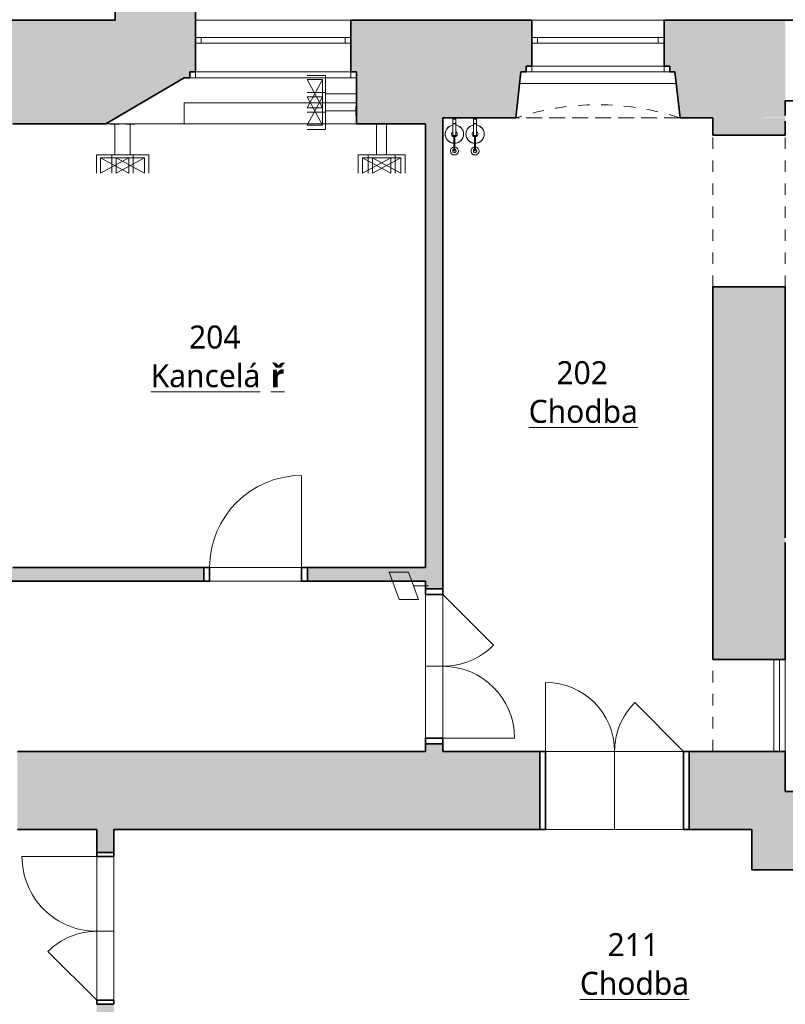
# Model space of a CAD drawing. Header units: metres. Extents: x -0.2 to 44.7, y -1.3 to 28.
# Tile 3 of 17: x 4.6 to 11.3, y 6.2 to 14.8. Entities that reach past the tile are written whole.
import ezdxf

# ---------------------------------------------------------------- set-up
doc = ezdxf.new("R2010")
doc.units = ezdxf.units.M
doc.linetypes.add('AV - Cerch_ 1 tecka 4mm', pattern=[0.006, 0.004, -0.001, 0, -0.001])
doc.layers.add('AV-MISTNOSTI', color=5, linetype='Continuous', lineweight=5, true_color=0x0000ff)
doc.layers.add('AV-TEXTY', color=5, linetype='Continuous', lineweight=13, true_color=0x0000ff)
doc.layers.add('AV-SRAFY', color=7, linetype='Continuous', lineweight=35)
doc.layers.add('AV-STAVBA', color=7, linetype='Continuous', lineweight=18)
doc.styles.add('Trebuchet MS_B', font='trebuc.ttf', dxfattribs={"height": 0.2})

# ---------------------------------------------------------------- blocks, each defined once
blk = doc.blocks.new('DO_2-L_Obl__členěné_222 - 1250x2750-981085-2NP')
at = {"layer": 'AV-STAVBA', "color": 254, "true_color": 0xcccccc}
for p, q in [((0.625, 0.57), (0.625, -0.055)), ((-0.625, -0.055), (-0.1831, 0.3869)), ((-0.625, -0.055), (0.625, -0.055)), ((-0.625, -0.205), (-0.625, -0.055)), ((0, -0.055), (0, -0.205)), ((0.625, -0.205), (0.625, -0.055)), ((-0.675, -0.205), (-0.625, -0.205)), ((-0.625, -0.205), (0.625, -0.205)), ((0.625, -0.205), (0.675, -0.205))]:
    blk.add_line(p, q, dxfattribs=at)
at = {"layer": 'AV-STAVBA', "color": 254, "lineweight": 35, "true_color": 0xcccccc}
for p, q in [((-0.625, -0.055), (-0.675, -0.055)), ((-0.675, -0.055), (-0.675, -0.205)), ((-0.625, -0.205), (-0.625, -0.055)), ((0.675, -0.055), (0.625, -0.055)), ((0.625, -0.055), (0.625, -0.205)), ((0.675, -0.205), (0.675, -0.055)), ((-0.675, -0.205), (-0.625, -0.205)), ((0.625, -0.205), (0.675, -0.205))]:
    blk.add_line(p, q, dxfattribs=at)
at = {"layer": 'AV-STAVBA', "color": 254, "linetype": 'AV - Cerch_ 1 tecka 4mm', "true_color": 0xcccccc}
for p, q in [((-0.625, -0.055), (0.625, -0.055)), ((-0.675, -0.205), (0.675, -0.205)), ((-0.625, -0.205), (0.625, -0.205))]:
    blk.add_line(p, q, dxfattribs=at)
at = {"layer": 'AV-STAVBA', "color": 254, "true_color": 0xcccccc}
for centre, start, end in [((0.625, -0.055), 90, 180), ((-0.625, -0.055), 360, 45)]:
    blk.add_arc(centre, 0.625, start, end, dxfattribs=at)
blk = doc.blocks.new('DO_1-L_Obl__členěné_1111 - 800x2020_100-969883-2NP')
at = {"layer": 'AV-STAVBA', "color": 254, "true_color": 0xcccccc}
for p, q in [((0.4, 0.73), (0.4, -0.07)), ((-0.4, -0.07), (0.4, -0.07)), ((-0.4, -0.19), (-0.4, -0.07)), ((0.4, -0.19), (0.4, -0.07)), ((0.4, -0.07), (0.4, -0.19)), ((-0.45, -0.19), (-0.4, -0.19)), ((-0.4, -0.19), (0.4, -0.19)), ((0.4, -0.19), (0.45, -0.19))]:
    blk.add_line(p, q, dxfattribs=at)
at = {"layer": 'AV-STAVBA', "color": 254, "lineweight": 35, "true_color": 0xcccccc}
for p, q in [((-0.4, -0.07), (-0.45, -0.07)), ((-0.45, -0.07), (-0.45, -0.19)), ((-0.4, -0.19), (-0.4, -0.07)), ((0.45, -0.07), (0.4, -0.07)), ((0.4, -0.07), (0.4, -0.19)), ((0.45, -0.19), (0.45, -0.07)), ((-0.45, -0.19), (-0.4, -0.19)), ((0.4, -0.19), (0.45, -0.19))]:
    blk.add_line(p, q, dxfattribs=at)
at = {"layer": 'AV-STAVBA', "color": 254, "linetype": 'AV - Cerch_ 1 tecka 4mm', "true_color": 0xcccccc}
for p, q in [((-0.4, -0.07), (0.4, -0.07)), ((-0.45, -0.19), (0.45, -0.19)), ((-0.4, -0.19), (0.4, -0.19))]:
    blk.add_line(p, q, dxfattribs=at)
at = {"layer": 'AV-STAVBA', "color": 254, "true_color": 0xcccccc}
blk.add_arc((0.4, -0.07), 0.8, 90, 180, dxfattribs=at)
blk = doc.blocks.new('GM_Otvor_obdélníkový - 1320x2800-981965-2NP')
at = {"layer": 'AV-STAVBA', "color": 254, "linetype": 'AV - Cerch_ 1 tecka 4mm', "lineweight": 13, "true_color": 0xcccccc}
for p, q in [((-0.66, 0.315), (0.66, 0.315)), ((-0.66, -0.315), (0.66, -0.315)), ((-0.66, -0.315), (0.66, -0.315))]:
    blk.add_line(p, q, dxfattribs=at)
blk = doc.blocks.new('GM_Otvor_obdélníkový - 800x2650-982090-2NP')
at = {"layer": 'AV-STAVBA', "color": 254, "linetype": 'AV - Cerch_ 1 tecka 4mm', "lineweight": 13, "true_color": 0xcccccc}
for p, q in [((-0.4, 0.315), (0.4, 0.315)), ((-0.4, -0.315), (0.4, -0.315)), ((-0.4, -0.315), (0.4, -0.315))]:
    blk.add_line(p, q, dxfattribs=at)
blk = doc.blocks.new('DO_2-P_Obl__členěné_222 - 1200x2700_zdobné-984504-2NP')
at = {"layer": 'AV-STAVBA', "color": 254, "true_color": 0xcccccc}
for p, q in [((-0.6, 0.81), (-0.6, 0.21)), ((0.6, 0.21), (0.1757, 0.6343)), ((-0.6, 0.21), (0.6, 0.21)), ((-0.6, -0.47), (-0.6, 0.21)), ((0, 0.21), (0, -0.47)), ((0.6, -0.47), (0.6, 0.21)), ((-0.65, -0.47), (-0.6, -0.47)), ((-0.6, -0.47), (0.6, -0.47)), ((0.6, -0.47), (0.65, -0.47))]:
    blk.add_line(p, q, dxfattribs=at)
at = {"layer": 'AV-STAVBA', "color": 254, "lineweight": 35, "true_color": 0xcccccc}
for p, q in [((-0.6, 0.21), (-0.65, 0.21)), ((-0.65, 0.21), (-0.65, -0.47)), ((-0.6, -0.47), (-0.6, 0.21)), ((0.65, 0.21), (0.6, 0.21)), ((0.6, 0.21), (0.6, -0.47)), ((0.65, -0.47), (0.65, 0.21)), ((-0.65, -0.47), (-0.6, -0.47)), ((0.6, -0.47), (0.65, -0.47))]:
    blk.add_line(p, q, dxfattribs=at)
at = {"layer": 'AV-STAVBA', "color": 254, "linetype": 'AV - Cerch_ 1 tecka 4mm', "true_color": 0xcccccc}
for p, q in [((-0.6, 0.21), (0.6, 0.21)), ((-0.65, -0.47), (0.65, -0.47)), ((-0.6, -0.47), (0.6, -0.47))]:
    blk.add_line(p, q, dxfattribs=at)
at = {"layer": 'AV-STAVBA', "color": 254, "true_color": 0xcccccc}
for centre, start, end in [((-0.6, 0.21), 360, 90), ((0.6, 0.21), 135, 180)]:
    blk.add_arc(centre, 0.6, start, end, dxfattribs=at)
blk = doc.blocks.new('DO_2-L_Ocel_ - 1250x1970-985152-2NP')
at = {"layer": 'AV-STAVBA', "color": 254, "true_color": 0xcccccc}
for p, q in [((0.65, 0.7249), (0.65, 0.075)), ((-0.6, 0.075), (-0.1757, 0.4993)), ((-0.635, 0.075), (-0.635, -0.075)), ((-0.6, 0.075), (0.65, 0.075)), ((0, 0.075), (0, -0.075)), ((0.685, 0.075), (0.685, -0.075)), ((-0.6, -0.075), (0.65, -0.075))]:
    blk.add_line(p, q, dxfattribs=at)
at = {"layer": 'AV-STAVBA', "color": 254, "lineweight": 35, "true_color": 0xcccccc}
for p, q in [((-0.6, 0.075), (-0.635, 0.075)), ((-0.635, 0.075), (-0.635, -0.075)), ((-0.6, -0.075), (-0.6, 0.075)), ((0.685, 0.075), (0.65, 0.075)), ((0.65, 0.075), (0.65, -0.075)), ((0.685, -0.075), (0.685, 0.075)), ((-0.635, -0.075), (-0.6, -0.075)), ((0.65, -0.075), (0.685, -0.075))]:
    blk.add_line(p, q, dxfattribs=at)
at = {"layer": 'AV-STAVBA', "color": 254, "linetype": 'AV - Cerch_ 1 tecka 4mm', "true_color": 0xcccccc}
for p, q in [((-0.635, 0.075), (0.685, 0.075)), ((-0.6, 0.075), (0.65, 0.075)), ((-0.635, -0.075), (0.685, -0.075)), ((-0.6, -0.075), (0.65, -0.075))]:
    blk.add_line(p, q, dxfattribs=at)
at = {"layer": 'AV-STAVBA', "color": 254, "true_color": 0xcccccc}
for centre, radius, start, end in [((0.6499, 0.075), 0.6499, 89.9951, 180), ((-0.6, 0.075), 0.6, 360, 45)]:
    blk.add_arc(centre, radius, start, end, dxfattribs=at)
blk = doc.blocks.new('WI_2-2_dvojité s příčlemi_bez středního sloupku - 1150x2350-1158680-2NP')
at = {"layer": 'AV-STAVBA', "color": 254, "linetype": 'AV - Cerch_ 1 tecka 4mm', "lineweight": 13, "true_color": 0xcccccc}
for p, q in [((-0.575, 0.425), (0.575, 0.425)), ((-0.625, -0.425), (0.625, -0.425))]:
    blk.add_line(p, q, dxfattribs=at)
at = {"layer": 'AV-STAVBA', "color": 254, "true_color": 0xcccccc}
for p, q in [((-0.575, 0.225), (-0.575, 0.275)), ((-0.575, 0.275), (0.575, 0.275)), ((-0.525, 0.225), (-0.525, 0.275)), ((0.525, 0.225), (0.525, 0.275)), ((0.575, 0.225), (0.575, 0.275)), ((-0.575, 0.225), (0.575, 0.225)), ((-0.625, 0.025), (-0.625, -0.025)), ((-0.625, 0.025), (0.625, 0.025)), ((-0.575, 0.025), (-0.575, -0.025)), ((0.575, 0.025), (0.575, -0.025)), ((0.625, 0.025), (0.625, -0.025)), ((-0.625, -0.025), (0.625, -0.025))]:
    blk.add_line(p, q, dxfattribs=at)
blk = doc.blocks.new('GM_Nika se zkoseným ostěním a klenutým nadpražím - 1000x1500-1158163-2NP')
at = {"layer": 'AV-STAVBA', "color": 254, "linetype": 'AV - Cerch_ 1 tecka 4mm', "lineweight": 13, "true_color": 0xcccccc}
for p, q in [((0.67, 0.425), (-0.67, 0.425)), ((0.715, -0.425), (-0.715, -0.425))]:
    blk.add_line(p, q, dxfattribs=at)
blk.add_arc((0, -2.6053), 2.2945, 71.84343, 108.15657, dxfattribs=at)
blk = doc.blocks.new('GM_Nika_zkosené ostění - 1362_5x-1160296-2NP')
at = {"layer": 'AV-STAVBA', "color": 254, "linetype": 'AV - Cerch_ 1 tecka 4mm', "lineweight": 13, "true_color": 0xcccccc}
blk.add_line((-0.59, 0.425), (0.84, 0.425), dxfattribs=at)
blk = doc.blocks.new('WI_2-2_dvojité s příčlemi_bez středního sloupku - 1350x2350-1164986-2NP')
at = {"layer": 'AV-STAVBA', "color": 254, "linetype": 'AV - Cerch_ 1 tecka 4mm', "lineweight": 13, "true_color": 0xcccccc}
for p, q in [((-0.675, 0.45), (0.675, 0.45)), ((-0.725, -0.45), (0.725, -0.45))]:
    blk.add_line(p, q, dxfattribs=at)
at = {"layer": 'AV-STAVBA', "color": 254, "true_color": 0xcccccc}
for p, q in [((-0.675, 0.25), (-0.675, 0.3)), ((-0.675, 0.3), (0.675, 0.3)), ((-0.625, 0.25), (-0.625, 0.3)), ((0.625, 0.25), (0.625, 0.3)), ((0.675, 0.25), (0.675, 0.3)), ((-0.675, 0.25), (0.675, 0.25)), ((-0.725, 0), (-0.725, -0.05)), ((-0.725, 0), (0.725, 0)), ((-0.725, -0.05), (0.725, -0.05)), ((-0.675, 0), (-0.675, -0.05)), ((0.675, 0), (0.675, -0.05)), ((0.725, 0), (0.725, -0.05))]:
    blk.add_line(p, q, dxfattribs=at)
blk = doc.blocks.new('GM_Nika_zkosené ostění_jednostranné - 1500x3350-1167878-2NP')
at = {"layer": 'AV-STAVBA', "color": 254, "linetype": 'AV - Cerch_ 1 tecka 4mm', "lineweight": 13, "true_color": 0xcccccc}
blk.add_line((-1.305, -0.45), (1.225, -0.45), dxfattribs=at)
blk = doc.blocks.new('Railing - Railing-1425603-2NP')
at = {"layer": 'AV-STAVBA', "color": 254, "true_color": 0xcccccc}
for p, q in [((11.1848, 9.1882), (11.1848, 8.3882)), ((11.2348, 8.3882), (11.2348, 9.1882))]:
    blk.add_line(p, q, dxfattribs=at)
blk = doc.blocks.new('GM_Nika_obdélníková - 1500x900-1515694-2NP')
at = {"layer": 'AV-STAVBA', "color": 254, "linetype": 'AV - Cerch_ 1 tecka 4mm', "true_color": 0xcccccc}
blk.add_line((-0.75, 0.45), (0.75, 0.45), dxfattribs=at)
blk = doc.blocks.new('GM_Hasicí přístroj - Hasici pristroj-V2-2NP')
at = {"layer": 'AV-STAVBA', "color": 254, "lineweight": 13, "true_color": 0xcccccc}
for p, q in [((-0.0421, 0.0036), (-0.1007, 0.0036)), ((-0.0421, 0.0111), (0.0579, 0.0111)), ((-0.0421, 0.0111), (-0.0421, -0.0139)), ((0.0579, 0.0111), (0.0605, 0.0111)), ((0.0579, 0.0111), (0.0579, -0.0139)), ((0.0605, 0.0111), (0.0979, 0.0111)), ((0.0605, 0.0111), (0.0605, -0.0139)), ((0.0979, 0.0111), (0.0979, -0.0139)), ((-0.1007, -0.0064), (-0.0421, -0.0064)), ((0.0579, -0.0139), (-0.0421, -0.0139)), ((0.0605, -0.0139), (0.0579, -0.0139)), ((0.0979, -0.0139), (0.0605, -0.0139))]:
    blk.add_line(p, q, dxfattribs=at)
at = {"layer": 'AV-STAVBA', "color": 254, "lineweight": 13, "true_color": 0xcccccc, "flags": 128}
for points in [[(-0.1007, 0.0036), (-0.1035, 0.0036), (-0.1063, 0.0036), (-0.1092, 0.0036), (-0.112, 0.0036), (-0.1149, 0.0036), (-0.1177, 0.0036), (-0.1205, 0.0036), (-0.1233, 0.0036), (-0.126, 0.0036), (-0.1288, 0.0036), (-0.1315, 0.0036), (-0.1341, 0.0036), (-0.1367, 0.0036), (-0.1393, 0.0036), (-0.1418, 0.0036), (-0.1443, 0.0036), (-0.1467, 0.0036), (-0.149, 0.0036), (-0.1513, 0.0036), (-0.1535, 0.0036), (-0.1556, 0.0036), (-0.1577, 0.0036), (-0.1596, 0.0036), (-0.1615, 0.0036), (-0.1633, 0.0036), (-0.165, 0.0036), (-0.1667, 0.0036), (-0.1682, 0.0036), (-0.1696, 0.0036), (-0.1709, 0.0036), (-0.1714, 0.0036)], [(-0.1714, -0.0064), (-0.1701, -0.0064), (-0.1687, -0.0064), (-0.1673, -0.0064), (-0.1657, -0.0064), (-0.164, -0.0064), (-0.1622, -0.0064), (-0.1604, -0.0064), (-0.1584, -0.0064), (-0.1564, -0.0064), (-0.1543, -0.0064), (-0.1522, -0.0064), (-0.1499, -0.0064), (-0.1476, -0.0064), (-0.1452, -0.0064), (-0.1428, -0.0064), (-0.1403, -0.0064), (-0.1377, -0.0064), (-0.1351, -0.0064), (-0.1325, -0.0064), (-0.1298, -0.0064), (-0.1271, -0.0064), (-0.1244, -0.0064), (-0.1216, -0.0064), (-0.1188, -0.0064), (-0.116, -0.0064), (-0.1131, -0.0064), (-0.1103, -0.0064), (-0.1074, -0.0064), (-0.1046, -0.0064), (-0.1018, -0.0064), (-0.1007, -0.0064)]]:
    blk.add_lwpolyline(points, dxfattribs=at)
at = {"layer": 'AV-STAVBA', "color": 254, "lineweight": 13, "true_color": 0xcccccc}
for centre, radius, start, end in [((-0.1772, -0.0014), 0.035, 7.23753, 180), ((-0.1764, -0.0014), 0.015, 18.64917, 180), ((-0.1764, -0.0014), 0.015, 165, 180), ((-0.1764, -0.0014), 0.015, 105, 134.93615), ((-0.1714, -0.0014), 0.005, 150, 180), ((-0.1714, -0.0014), 0.005, 90, 120), ((-0.1764, -0.0014), 0.015, 45.06385, 75), ((-0.1764, -0.0014), 0.015, 18.64917, 44.93615), ((-0.0307, -0.0014), 0.08, 90, 176.37662), ((-0.0307, -0.0014), 0.08, 159.97132, 176.42822), ((-0.0307, -0.0014), 0.08, 114.97132, 155.02868), ((-0.0307, -0.0014), 0.08, 90, 110.02868), ((-0.0307, -0.0014), 0.025, 90, 169.20034), ((-0.0307, -0.0014), 0.08, 69.97132, 90), ((-0.0307, -0.0014), 0.08, 9.18677, 90), ((-0.0307, -0.0014), 0.025, 30, 90), ((-0.0307, -0.0014), 0.08, 24.97132, 65.02868), ((-0.0307, -0.0014), 0.08, 9.05555, 20.02868), ((-0.1772, -0.0014), 0.035, 180, 351.96894), ((-0.1764, -0.0014), 0.015, 174.95011, 180), ((-0.1764, -0.0014), 0.015, 180, 183.87488), ((-0.1764, -0.0014), 0.015, 180, 224.93615), ((-0.1764, -0.0014), 0.015, 180, 341.97651), ((-0.1764, -0.0014), 0.015, 240, 270), ((-0.1714, -0.0014), 0.005, 195, 210), ((-0.1714, -0.0014), 0.005, 240, 285), ((-0.1764, -0.0014), 0.015, 330, 341.97651), ((-0.0307, -0.0014), 0.08, 183.5619, 200.02868), ((-0.0307, -0.0014), 0.08, 183.6137, 270), ((-0.0307, -0.0014), 0.08, 204.97132, 245.02868), ((-0.0307, -0.0014), 0.08, 249.97132, 270), ((-0.0307, -0.0014), 0.025, 190.79953, 270), ((-0.0307, -0.0014), 0.025, 270, 330), ((-0.0307, -0.0014), 0.08, 270, 350.81323), ((-0.0307, -0.0014), 0.08, 270, 290.02868), ((-0.0307, -0.0014), 0.08, 294.97132, 335.02868), ((-0.0307, -0.0014), 0.08, 339.97132, 350.94445)]:
    blk.add_arc(centre, radius, start, end, dxfattribs=at)
for points, knots in [([(-0.1764, -0.0014), (-0.1764, -0.0009), (-0.1762, 0.0003), (-0.1753, 0.0019), (-0.1742, 0.0028), (-0.1731, 0.0033), (-0.1725, 0.0034), (-0.1723, 0.0035)], [0, 0, 0, 0, 0.1111111, 0.2222222, 0.3333333, 0.3888889, 0.4444444, 0.4444444, 0.4444444, 0.4444444]), ([(-0.1689, -0.0058), (-0.1692, -0.0059), (-0.1697, -0.0062), (-0.1705, -0.0064), (-0.1714, -0.0065), (-0.1723, -0.0064), (-0.1731, -0.0062), (-0.1742, -0.0057), (-0.1753, -0.0047), (-0.1762, -0.0032), (-0.1764, -0.002), (-0.1764, -0.0014)], [0.3333333, 0.3333333, 0.3333333, 0.3333333, 0.3888889, 0.4444444, 0.5, 0.5555556, 0.6111111, 0.6666667, 0.7777778, 0.8888889, 1, 1, 1, 1])]:
    blk.add_open_spline(points, degree=3, knots=knots, dxfattribs=at)
for points in [[(-0.1004, -0.0014), (-0.1004, -0.0009), (-0.1004, 0.0003), (-0.1005, 0.0018), (-0.1005, 0.003), (-0.1006, 0.0034), (-0.1006, 0.0035)], [(-0.1006, -0.0064), (-0.1006, -0.0063), (-0.1005, -0.0059), (-0.1005, -0.0047), (-0.1004, -0.0032), (-0.1004, -0.002), (-0.1004, -0.0014)]]:
    blk.add_open_spline(points, degree=3, dxfattribs=at)
blk = doc.blocks.new('GM_Hasicí přístroj - Hasici pristroj-1546942-2NP')
at = {"layer": 'AV-STAVBA', "color": 254, "lineweight": 13, "true_color": 0xcccccc}
for p, q in [((-0.0421, 0.0036), (-0.1007, 0.0036)), ((-0.0421, 0.0111), (0.0579, 0.0111)), ((-0.0421, 0.0111), (-0.0421, -0.0139)), ((0.0579, 0.0111), (0.0605, 0.0111)), ((0.0579, 0.0111), (0.0579, -0.0139)), ((0.0605, 0.0111), (0.0979, 0.0111)), ((0.0605, 0.0111), (0.0605, -0.0139)), ((0.0979, 0.0111), (0.0979, -0.0139)), ((-0.1007, -0.0064), (-0.0421, -0.0064)), ((0.0579, -0.0139), (-0.0421, -0.0139)), ((0.0605, -0.0139), (0.0579, -0.0139)), ((0.0979, -0.0139), (0.0605, -0.0139))]:
    blk.add_line(p, q, dxfattribs=at)
at = {"layer": 'AV-STAVBA', "color": 254, "lineweight": 13, "true_color": 0xcccccc, "flags": 128}
for points in [[(-0.1007, 0.0036), (-0.1035, 0.0036), (-0.1063, 0.0036), (-0.1092, 0.0036), (-0.112, 0.0036), (-0.1149, 0.0036), (-0.1177, 0.0036), (-0.1205, 0.0036), (-0.1233, 0.0036), (-0.126, 0.0036), (-0.1288, 0.0036), (-0.1315, 0.0036), (-0.1341, 0.0036), (-0.1367, 0.0036), (-0.1393, 0.0036), (-0.1418, 0.0036), (-0.1443, 0.0036), (-0.1467, 0.0036), (-0.149, 0.0036), (-0.1513, 0.0036), (-0.1535, 0.0036), (-0.1556, 0.0036), (-0.1577, 0.0036), (-0.1596, 0.0036), (-0.1615, 0.0036), (-0.1633, 0.0036), (-0.165, 0.0036), (-0.1667, 0.0036), (-0.1682, 0.0036), (-0.1696, 0.0036), (-0.1709, 0.0036), (-0.1714, 0.0036)], [(-0.1714, -0.0064), (-0.1701, -0.0064), (-0.1687, -0.0064), (-0.1673, -0.0064), (-0.1657, -0.0064), (-0.164, -0.0064), (-0.1622, -0.0064), (-0.1604, -0.0064), (-0.1584, -0.0064), (-0.1564, -0.0064), (-0.1543, -0.0064), (-0.1522, -0.0064), (-0.1499, -0.0064), (-0.1476, -0.0064), (-0.1452, -0.0064), (-0.1428, -0.0064), (-0.1403, -0.0064), (-0.1377, -0.0064), (-0.1351, -0.0064), (-0.1325, -0.0064), (-0.1298, -0.0064), (-0.1271, -0.0064), (-0.1244, -0.0064), (-0.1216, -0.0064), (-0.1188, -0.0064), (-0.116, -0.0064), (-0.1131, -0.0064), (-0.1103, -0.0064), (-0.1074, -0.0064), (-0.1046, -0.0064), (-0.1018, -0.0064), (-0.1007, -0.0064)]]:
    blk.add_lwpolyline(points, dxfattribs=at)
at = {"layer": 'AV-STAVBA', "color": 254, "lineweight": 13, "true_color": 0xcccccc}
for centre, radius, start, end in [((-0.1772, -0.0014), 0.035, 7.23753, 180), ((-0.1764, -0.0014), 0.015, 18.64917, 180), ((-0.1764, -0.0014), 0.015, 165, 180), ((-0.1764, -0.0014), 0.015, 105, 134.93615), ((-0.1714, -0.0014), 0.005, 150, 180), ((-0.1714, -0.0014), 0.005, 90, 120), ((-0.1764, -0.0014), 0.015, 45.06385, 75), ((-0.1764, -0.0014), 0.015, 18.64917, 44.93615), ((-0.0307, -0.0014), 0.08, 90, 176.37662), ((-0.0307, -0.0014), 0.08, 159.97132, 176.42822), ((-0.0307, -0.0014), 0.08, 114.97132, 155.02868), ((-0.0307, -0.0014), 0.08, 90, 110.02868), ((-0.0307, -0.0014), 0.025, 90, 169.20034), ((-0.0307, -0.0014), 0.08, 69.97132, 90), ((-0.0307, -0.0014), 0.08, 9.18677, 90), ((-0.0307, -0.0014), 0.025, 30, 90), ((-0.0307, -0.0014), 0.08, 24.97132, 65.02868), ((-0.0307, -0.0014), 0.08, 9.05555, 20.02868), ((-0.1772, -0.0014), 0.035, 180, 351.96894), ((-0.1764, -0.0014), 0.015, 174.95011, 180), ((-0.1764, -0.0014), 0.015, 180, 185.04989), ((-0.1764, -0.0014), 0.015, 180, 224.93615), ((-0.1764, -0.0014), 0.015, 180, 341.97651), ((-0.1764, -0.0014), 0.015, 240, 270), ((-0.1714, -0.0014), 0.005, 180, 210), ((-0.1714, -0.0014), 0.005, 240, 285), ((-0.1764, -0.0014), 0.015, 330, 341.97651), ((-0.0307, -0.0014), 0.08, 183.5619, 200.02868), ((-0.0307, -0.0014), 0.08, 183.6137, 270), ((-0.0307, -0.0014), 0.08, 204.97132, 245.02868), ((-0.0307, -0.0014), 0.08, 249.97132, 270), ((-0.0307, -0.0014), 0.025, 190.79953, 270), ((-0.0307, -0.0014), 0.025, 270, 330), ((-0.0307, -0.0014), 0.08, 270, 350.81323), ((-0.0307, -0.0014), 0.08, 270, 290.02868), ((-0.0307, -0.0014), 0.08, 294.97132, 335.02868), ((-0.0307, -0.0014), 0.08, 339.97132, 350.94445)]:
    blk.add_arc(centre, radius, start, end, dxfattribs=at)
for points, knots in [([(-0.1764, -0.0014), (-0.1764, -0.0009), (-0.1762, 0.0003), (-0.1753, 0.0019), (-0.1742, 0.0028), (-0.1731, 0.0033), (-0.1725, 0.0034), (-0.1723, 0.0035)], [0, 0, 0, 0, 0.1111111, 0.2222222, 0.3333333, 0.3888889, 0.4444444, 0.4444444, 0.4444444, 0.4444444]), ([(-0.1689, -0.0058), (-0.1692, -0.0059), (-0.1697, -0.0062), (-0.1705, -0.0064), (-0.1714, -0.0065), (-0.1723, -0.0064), (-0.1731, -0.0062), (-0.1742, -0.0057), (-0.1753, -0.0047), (-0.1762, -0.0032), (-0.1764, -0.002), (-0.1764, -0.0014)], [0.3333333, 0.3333333, 0.3333333, 0.3333333, 0.3888889, 0.4444444, 0.5, 0.5555556, 0.6111111, 0.6666667, 0.7777778, 0.8888889, 1, 1, 1, 1])]:
    blk.add_open_spline(points, degree=3, knots=knots, dxfattribs=at)
for points in [[(-0.1004, -0.0014), (-0.1004, -0.0009), (-0.1004, 0.0003), (-0.1005, 0.0018), (-0.1005, 0.003), (-0.1006, 0.0034), (-0.1006, 0.0035)], [(-0.1006, -0.0064), (-0.1006, -0.0063), (-0.1005, -0.0059), (-0.1005, -0.0047), (-0.1004, -0.0032), (-0.1004, -0.002), (-0.1004, -0.0014)]]:
    blk.add_open_spline(points, degree=3, dxfattribs=at)
blk = doc.blocks.new('D0089 - 1514 - OÚPSŘ_Benešova_rvt-1-2NP')
at = {"layer": 'AV-SRAFY', "lineweight": 18, "true_color": 0xcccccc}
h = blk.add_hatch(color=254, dxfattribs=at)
h.paths.add_polyline_path([(5.4548, 14.7482), (6.1548, 14.7482), (6.1548, 15.7556), (5.7348, 15.7556), (5.7348, 15.6806), (5.4548, 15.6806)])
h.paths.add_polyline_path([(6.1548, 17.5556), (6.1548, 18.9632), (5.7548, 18.9632), (5.7548, 18.8632), (5.4548, 18.8632), (5.4548, 17.6306), (5.7348, 17.6306), (5.7348, 17.5556)])
h.paths.add_polyline_path([(6.1548, 20.0632), (6.1548, 21.3232), (5.7548, 21.3232), (5.7548, 21.2232), (5.4548, 21.2232), (5.4548, 20.1632), (5.7548, 20.1632), (5.7548, 20.0632)])
h.paths.add_polyline_path([(6.1548, 22.4232), (6.1548, 23.2282), (5.4548, 23.2282), (5.4548, 22.5232), (5.7548, 22.5232), (5.7548, 22.4232)])
h = blk.add_hatch(color=254, dxfattribs=at)
h.paths.add_polyline_path([(0.2248, 13.8482), (1.1348, 13.8482), (1.1348, 14.7482), (0.2248, 14.7482), (0.2248, 14.4213)])
h.paths.add_polyline_path([(4.5648, 13.8482), (5.3748, 13.8482), (6.0548, 14.2482), (6.1048, 14.2482), (6.1048, 14.2982), (6.1548, 14.2982), (6.1548, 14.7482), (4.3748, 14.7482), (4.3748, 13.8482), (4.4148, 13.8482)])
h.paths.add_polyline_path([(8.2298, 13.8482), (8.2298, 14.7482), (7.5048, 14.7482), (7.5048, 14.2982), (7.5548, 14.2982), (7.5548, 13.8482), (8.1548, 13.8482)])
h = blk.add_hatch(color=254, dxfattribs=at)
h.paths.add_polyline_path([(8.3048, 13.8982), (8.9398, 13.8982), (8.9848, 14.2982), (9.0298, 14.2982), (9.0298, 14.3482), (9.0798, 14.3482), (9.0798, 14.7482), (8.2298, 14.7482), (8.2298, 13.8982), (8.2797, 13.8982)])
h.paths.add_polyline_path([(10.3698, 13.8982), (11.2848, 13.8992), (11.2848, 14.7482), (10.2298, 14.7482), (10.2298, 14.3482), (10.2798, 14.3482), (10.2798, 14.2982), (10.3248, 14.2982)])
h = blk.add_hatch(color=254, dxfattribs=at)
h.paths.add_polyline_path([(8.3048, 8.3882), (8.3048, 8.4532), (8.1548, 8.4532), (8.1548, 8.3882)])
h.paths.add_polyline_path([(8.3048, 9.8032), (8.3048, 13.8982), (8.2298, 13.8982), (8.2298, 13.8482), (8.1548, 13.8482), (8.1548, 9.8032)])
h = blk.add_hatch(color=254, dxfattribs=at)
h.paths.add_polyline_path([(10.6548, 7.7082), (11.2848, 7.7082), (11.2848, 8.3882), (10.6548, 8.3882)])
h.paths.add_polyline_path([(10.6548, 9.1882), (11.2848, 9.1882), (11.2848, 12.4282), (10.6548, 12.4282), (10.6548, 10.089)])
h.paths.add_polyline_path([(10.6548, 13.7482), (11.2848, 13.7482), (11.2848, 13.8982), (10.6548, 13.8982)])
h = blk.add_hatch(color=254, dxfattribs=at)
h.paths.add_polyline_path([(2.6548, 9.8682), (6.2273, 9.8682), (6.2273, 9.9882), (2.6548, 9.9882)])
h.paths.add_polyline_path([(8.1548, 9.8682), (8.1548, 9.9882), (7.1273, 9.9882), (7.1273, 9.8682)])
h = blk.add_hatch(color=254, dxfattribs=at)
h.paths.add_polyline_path([(6.7501, 7.7082), (9.1498, 7.7082), (9.1498, 8.3882), (4.6048, 8.3882), (4.6048, 7.7082), (5.4448, 7.7082)])
h.paths.add_polyline_path([(10.6548, 7.7082), (10.6548, 8.3882), (10.4498, 8.3882), (10.4498, 7.7082)])
h.paths.add_polyline_path([(1.0048, 7.7082), (1.0048, 8.3882), (0.2248, 8.3882), (0.2248, 7.7082), (0.6317, 7.7082)])
blk.add_hatch(color=254, dxfattribs=at).paths.add_polyline_path([(14.908, 7.3582), (17.5148, 7.3582), (17.5148, 7.6982), (17.1648, 7.6982), (17.1648, 8.0382), (11.2848, 8.0382), (11.2848, 7.7082), (10.9948, 7.7082), (10.9948, 7.3582), (12.8685, 7.3582)])
h = blk.add_hatch(color=254, dxfattribs=at)
h.paths.add_polyline_path([(5.4448, 0.8282), (5.4448, 6.1882), (5.2948, 6.1882), (5.2948, 0.8282)])
h.paths.add_polyline_path([(5.4448, 7.5082), (5.4448, 7.7082), (5.2948, 7.7082), (5.2948, 7.5082)])
at = {"layer": 'AV-STAVBA', "color": 254, "lineweight": 35, "true_color": 0xcccccc}
for p, q in [((5.4548, 15.6806), (5.4548, 14.7482)), ((6.1548, 14.7482), (6.1548, 15.7556)), ((5.4548, 14.7482), (4.3748, 14.7482)), ((6.1548, 14.2982), (6.1548, 14.7482)), ((8.2298, 14.7482), (7.5048, 14.7482)), ((7.5048, 14.7482), (7.5048, 14.2982)), ((9.0798, 14.7482), (8.2298, 14.7482)), ((9.0798, 14.3482), (9.0798, 14.7482)), ((11.2848, 14.7482), (10.2298, 14.7482)), ((10.2298, 14.7482), (10.2298, 14.3482)), ((12.0448, 14.7482), (11.2848, 14.7482)), ((9.0298, 14.2982), (9.0298, 14.3482)), ((9.0298, 14.3482), (9.0798, 14.3482)), ((10.2298, 14.3482), (10.2798, 14.3482)), ((10.2798, 14.3482), (10.2798, 14.2982)), ((5.3748, 13.8482), (6.0548, 14.2482)), ((6.0548, 14.2482), (6.1048, 14.2482)), ((6.1048, 14.2482), (6.1048, 14.2982)), ((6.1048, 14.2982), (6.1548, 14.2982)), ((7.5048, 14.2982), (7.5548, 14.2982)), ((7.5548, 14.2982), (7.5548, 13.8482)), ((8.9398, 13.8982), (8.9848, 14.2982)), ((8.9848, 14.2982), (9.0298, 14.2982)), ((10.2798, 14.2982), (10.3248, 14.2982)), ((10.3248, 14.2982), (10.3698, 13.8982)), ((11.2848, 14.0482), (11.9698, 14.0482)), ((11.2848, 13.9204), (11.2848, 14.0482)), ((8.3048, 9.8032), (8.3048, 13.8982)), ((8.3048, 13.8982), (8.9398, 13.8982)), ((10.3698, 13.8982), (10.6548, 13.8982)), ((10.6548, 13.8982), (10.6548, 13.7482)), ((4.5648, 13.8482), (5.3748, 13.8482)), ((7.5548, 13.8482), (8.1548, 13.8482)), ((8.1548, 13.8482), (8.1548, 9.9882)), ((11.2848, 13.7482), (11.2848, 13.8709)), ((10.6548, 13.7482), (11.2848, 13.7482)), ((11.2848, 12.4282), (10.6548, 12.4282)), ((10.6548, 12.4282), (10.6548, 9.1882)), ((11.2848, 10.2459), (11.2848, 12.4282)), ((11.2848, 9.1882), (11.2848, 10.2062)), ((6.2273, 9.9882), (4.5648, 9.9882)), ((8.1548, 9.9882), (7.1273, 9.9882)), ((2.6548, 9.8682), (6.2273, 9.8682)), ((7.1273, 9.8682), (8.1548, 9.8682)), ((8.1548, 9.8682), (8.1548, 9.8032)), ((10.6548, 9.1882), (11.2848, 9.1882)), ((8.1548, 8.4532), (8.1548, 8.3882)), ((8.3048, 8.3882), (8.3048, 8.4532)), ((8.1548, 8.3882), (4.6048, 8.3882)), ((9.1498, 8.3882), (8.3048, 8.3882)), ((10.6548, 8.3882), (10.4498, 8.3882)), ((11.2848, 8.3882), (10.6548, 8.3882)), ((11.2848, 8.0382), (11.2848, 8.3882)), ((17.1648, 8.0382), (11.2848, 8.0382)), ((4.6048, 7.7082), (5.2948, 7.7082)), ((5.2948, 7.7082), (5.2948, 7.5082)), ((5.4448, 7.7082), (9.1498, 7.7082)), ((5.4448, 7.5082), (5.4448, 7.7082)), ((10.4498, 7.7082), (10.6548, 7.7082)), ((10.6548, 7.7082), (10.9948, 7.7082)), ((10.9948, 7.7082), (10.9948, 7.3582)), ((10.9948, 7.3582), (17.5148, 7.3582))]:
    blk.add_line(p, q, dxfattribs=at)
at = {"layer": 'AV-STAVBA', "color": 254, "true_color": 0xcccccc}
for p, q in [((6.1548, 14.7482), (7.5048, 14.7482)), ((9.0798, 14.7482), (10.2298, 14.7482)), ((9.0798, 14.3482), (10.2298, 14.3482)), ((6.1548, 14.2982), (7.5048, 14.2982)), ((8.9736, 14.1982), (10.3361, 14.1982)), ((6.0548, 13.8482), (6.0548, 14.0282)), ((6.0548, 14.0282), (7.5548, 14.0282)), ((6.0548, 13.8482), (5.3748, 13.8482)), ((6.2773, 9.9882), (7.0773, 9.9882)), ((6.2773, 9.9882), (7.0773, 9.9882)), ((7.0773, 9.8682), (6.2773, 9.8682)), ((6.2773, 9.8682), (7.0773, 9.8682)), ((8.1548, 8.5032), (8.1548, 9.7532)), ((8.1548, 9.7532), (8.1548, 8.5032)), ((8.3048, 9.7532), (8.3048, 8.5032)), ((8.3048, 9.7532), (8.3048, 8.5032)), ((11.2848, 8.3882), (11.2848, 9.1882)), ((9.1998, 8.3882), (10.3998, 8.3882)), ((9.1998, 8.3882), (10.3998, 8.3882)), ((5.2948, 6.2232), (5.2948, 7.4732)), ((5.2948, 6.2232), (5.2948, 7.4732)), ((5.4448, 7.4732), (5.4448, 6.2232)), ((5.4448, 7.4732), (5.4448, 6.2232))]:
    blk.add_line(p, q, dxfattribs=at)
at = {"layer": 'AV-STAVBA', "color": 254, "lineweight": 18, "true_color": 0xcccccc}
for name, p in [('WI_2-2_dvojité s příčlemi_bez středního sloupku - 1350x2350-1164986-2NP', (6.8298, 14.2982)), ('GM_Nika se zkoseným ostěním a klenutým nadpražím - 1000x1500-1158163-2NP', (9.6548, 14.3232)), ('WI_2-2_dvojité s příčlemi_bez středního sloupku - 1150x2350-1158680-2NP', (9.6548, 14.3232)), ('GM_Nika_zkosené ostění_jednostranné - 1500x3350-1167878-2NP', (6.6798, 14.2982)), ('DO_1-L_Obl__členěné_1111 - 800x2020_100-969883-2NP', (6.6773, 10.0582)), ('Railing - Railing-1425603-2NP', (0, 0)), ('DO_2-P_Obl__členěné_222 - 1200x2700_zdobné-984504-2NP', (9.7998, 8.1782))]:
    blk.add_blockref(name, p, dxfattribs=at)
for name, p, rotation in [('GM_Hasicí přístroj - Hasici pristroj-V2-2NP', (8.4048, 13.7882), 89.9999999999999), ('GM_Hasicí přístroj - Hasici pristroj-1546942-2NP', (8.5848, 13.7882), 89.9999999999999), ('GM_Nika_zkosené ostění - 1362_5x-1160296-2NP', (9.7798, 14.3232), 180), ('GM_Nika_obdélníková - 1500x900-1515694-2NP', (6.8048, 14.2982), 180), ('GM_Otvor_obdélníkový - 1320x2800-981965-2NP', (10.9698, 13.0882), 89.9999999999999), ('DO_2-L_Obl__členěné_222 - 1250x2750-981085-2NP', (8.3598, 9.1282), 269.9999999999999), ('GM_Otvor_obdélníkový - 800x2650-982090-2NP', (10.9698, 8.7882), 89.9999999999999), ('DO_2-L_Ocel_ - 1250x1970-985152-2NP', (5.3698, 6.8232), 89.99999999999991)]:
    blk.add_blockref(name, p, dxfattribs=dict(at, rotation=rotation))
blk = doc.blocks.new('EF_Datová zásuvka - 2 vývody-835357-2NP')
at = {"layer": 'AV-STAVBA'}
for p, q in [((5.4998, 25.9006), (5.4998, 25.9806)), ((5.4998, 25.9806), (5.5048, 25.9806)), ((5.4998, 25.9706), (5.4998, 25.9106)), ((5.4998, 25.9106), (5.4998, 25.9706)), ((5.4998, 25.9586), (5.4998, 25.9486)), ((5.4998, 25.9486), (5.4998, 25.9586)), ((5.4998, 25.9326), (5.4998, 25.9226)), ((5.4998, 25.9226), (5.4998, 25.9326)), ((5.5048, 25.9006), (5.4998, 25.9006))]:
    blk.add_line(p, q, dxfattribs=at)
blk = doc.blocks.new('EF_Datová zásuvka - 2 vývody-V4-2NP')
at = {"layer": 'AV-STAVBA'}
for p, q in [((7.5498, 13.9988), (7.5498, 13.9188)), ((7.5548, 13.9988), (7.5498, 13.9988)), ((7.5498, 13.9288), (7.5498, 13.9888)), ((7.5498, 13.9888), (7.5498, 13.9288)), ((7.5498, 13.9668), (7.5498, 13.9768)), ((7.5498, 13.9768), (7.5498, 13.9668)), ((7.5498, 13.9408), (7.5498, 13.9508)), ((7.5498, 13.9508), (7.5498, 13.9408)), ((7.5498, 13.9188), (7.5548, 13.9188))]:
    blk.add_line(p, q, dxfattribs=at)

msp = doc.modelspace()

# ---------------------------------------------------------------- linework, layer by layer
at = {"layer": 'AV-TEXTY', "lineweight": 5}
for p, q in [((7.2848, 14.2683), (7.1248, 14.2683)), ((7.1248, 14.2313), (7.2578, 13.9853)), ((7.1248, 13.9853), (7.2578, 14.2313)), ((7.2578, 14.2313), (7.1248, 14.2313)), ((7.2578, 13.9853), (7.2578, 14.2313)), ((7.2848, 14.1083), (7.2848, 14.2683)), ((7.2848, 14.1188), (7.1248, 14.1188)), ((7.1248, 14.0818), (7.2578, 13.8358)), ((7.1248, 13.8358), (7.2578, 14.0818)), ((7.2578, 14.0818), (7.1248, 14.0818)), ((7.2578, 13.8358), (7.2578, 14.0818)), ((7.2848, 13.9588), (7.2848, 14.1188)), ((7.2848, 14.1083), (7.2848, 13.9483)), ((7.2848, 14.1083), (7.5548, 14.1083)), ((7.1248, 13.9853), (7.2578, 13.9853)), ((7.2848, 13.9483), (7.1248, 13.9483)), ((7.2848, 13.9588), (7.2848, 13.7988)), ((7.2848, 13.9588), (7.5548, 13.9588)), ((5.452, 13.5782), (5.452, 13.8482)), ((5.587, 13.5782), (5.587, 13.8482)), ((7.1248, 13.8358), (7.2578, 13.8358)), ((7.2848, 13.7988), (7.1248, 13.7988)), ((7.7297, 13.5782), (7.7297, 13.8482)), ((7.8168, 13.5782), (7.8168, 13.8482)), ((5.292, 13.5782), (5.292, 13.4182)), ((5.452, 13.5782), (5.292, 13.5782)), ((5.329, 13.4182), (5.575, 13.5512)), ((5.575, 13.4182), (5.329, 13.5512)), ((5.329, 13.5512), (5.329, 13.4182)), ((5.575, 13.5512), (5.329, 13.5512)), ((5.427, 13.5782), (5.427, 13.4182)), ((5.587, 13.5782), (5.427, 13.5782)), ((5.452, 13.5782), (5.612, 13.5782)), ((5.464, 13.4182), (5.71, 13.5512)), ((5.71, 13.4182), (5.464, 13.5512)), ((5.464, 13.5512), (5.464, 13.4182)), ((5.71, 13.5512), (5.464, 13.5512)), ((5.575, 13.4182), (5.575, 13.5512)), ((5.587, 13.5782), (5.747, 13.5782)), ((5.612, 13.5782), (5.612, 13.4182)), ((5.71, 13.4182), (5.71, 13.5512)), ((5.747, 13.5782), (5.747, 13.4182)), ((7.5697, 13.5782), (7.5697, 13.4182)), ((7.7297, 13.5782), (7.5697, 13.5782)), ((7.6067, 13.4182), (7.8527, 13.5512)), ((7.8527, 13.4182), (7.6067, 13.5512)), ((7.6067, 13.5512), (7.6067, 13.4182)), ((7.8527, 13.5512), (7.6067, 13.5512)), ((7.6568, 13.5782), (7.6568, 13.4182)), ((7.8168, 13.5782), (7.6568, 13.5782)), ((7.6938, 13.4182), (7.9398, 13.5512)), ((7.9398, 13.4182), (7.6938, 13.5512)), ((7.6938, 13.5512), (7.6938, 13.4182)), ((7.9398, 13.5512), (7.6938, 13.5512)), ((7.7297, 13.5782), (7.8897, 13.5782)), ((7.8168, 13.5782), (7.9768, 13.5782)), ((7.8527, 13.4182), (7.8527, 13.5512)), ((7.8897, 13.5782), (7.8897, 13.4182)), ((7.9398, 13.4182), (7.9398, 13.5512)), ((7.9768, 13.5782), (7.9768, 13.4182)), ((7.8395, 9.9485), (8.0066, 9.9485)), ((7.9269, 9.7085), (7.8395, 9.9485)), ((8.0939, 9.7085), (8.0066, 9.9485)), ((8.0502, 9.8285), (8.1798, 9.8285)), ((7.9269, 9.7085), (8.0939, 9.7085))]:
    msp.add_line(p, q, dxfattribs=at)

# ---------------------------------------------------------------- block references
at = {"lineweight": 5}
msp.add_blockref('D0089 - 1514 - OÚPSŘ_Benešova_rvt-1-2NP', (0, 0), dxfattribs=at)
at = {"layer": 'AV-STAVBA'}
msp.add_blockref('EF_Datová zásuvka - 2 vývody-V4-2NP', (0, 0), dxfattribs=at)
at = {"layer": 'AV-STAVBA', "rotation": 89.99999999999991}
for p in [(31.3926, 8.3434), (31.5276, 8.3434), (33.6703, 8.3434), (33.7574, 8.3434)]:
    msp.add_blockref('EF_Datová zásuvka - 2 vývody-835357-2NP', p, dxfattribs=at)

# ---------------------------------------------------------------- texts
at = {"layer": 'AV-MISTNOSTI', "char_height": 0.2, "attachment_point": 1, "style": 'Trebuchet MS_B'}
for s, insert, width in [('204', (6.0983, 12.0924), 0.601266), ('\\LKancelá', (5.7643, 11.7561), 1.266666), ('\\L\\fTrebuchet MS|b1|i0|c238|p34|;\\Lř', (6.8094, 11.7561), 0.144304), ('202', (9.2942, 11.7823), 0.601266), ('\\LChodba', (9.0527, 11.446), 1.186497), ('211', (9.739, 6.8072), 0.601266), ('\\LChodba', (9.4975, 6.4709), 1.186497)]:
    msp.add_mtext(s, dxfattribs=dict(at, insert=insert, width=width))

doc.saveas('drawing.dxf')
